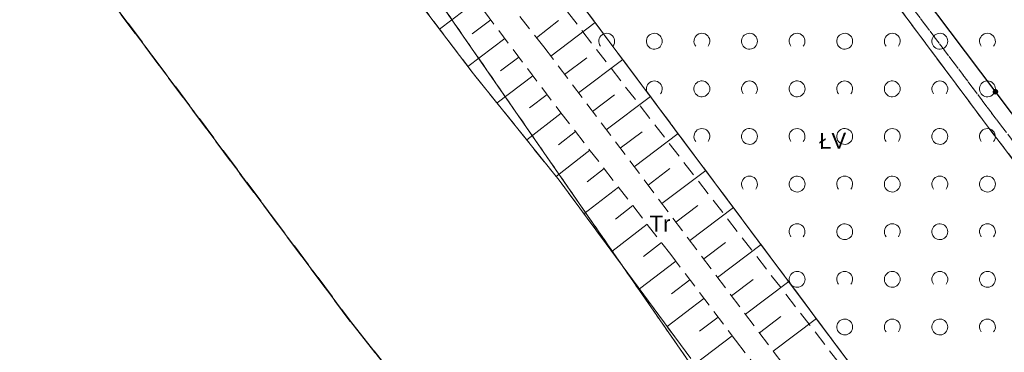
# Model space of a CAD drawing. Extents: x 5474185 to 5474933, y 5916077 to 5916824.
# Tile 31 of 256: x 5474271 to 5474333, y 5916558 to 5916579. Entities that reach past the tile are written whole.
import ezdxf

# ---------------------------------------------------------------- set-up
doc = ezdxf.new("R2010")
doc.units = 0
for name, pattern in [('PRZER1-1', [1, 0.5, -0.5]), ('PRZER2-1', [1.5, 1, -0.5]), ('PRZER3-1', [2, 1.5, -0.5]), ('PRZER3-2', [2.5, 1.5, -1])]:
    doc.linetypes.add(name, pattern=pattern)
for name, color, linetype, lineweight in [('GEPPGO', 253, 'CONTINUOUS', 18), ('GESDZI', 253, 'CONTINUOUS', 18), ('GESJOB', 253, 'CONTINUOUS', 35), ('GESKKL', 253, 'CONTINUOUS', 18), ('GESKKL_O', 253, 'CONTINUOUS', 18), ('GESUZY', 253, 'CONTINUOUS', 18), ('GESUZY_O', 253, 'CONTINUOUS', 18), ('GSLKOG', 253, 'CONTINUOUS', 35), ('GSSTZI', 254, 'CONTINUOUS', 18), ('GSSWWP', 254, 'CONTINUOUS', 18), ('GSSZAD', 254, 'CONTINUOUS', 18), ('GSSZSN', 254, 'CONTINUOUS', 18)]:
    doc.layers.add(name, color=color, linetype=linetype, lineweight=lineweight)
doc.styles.add('Arial', font='arial.ttf')

msp = doc.modelspace()

# ---------------------------------------------------------------- hatches: boundary and pattern name
at = {"layer": 'GEPPGO'}
msp.add_hatch(color=256, dxfattribs=at).paths.add_polyline_path([(5474292.11, 5916559.685), (5474292.096094, 5916559.687202), (5474292.08355, 5916559.693594), (5474292.073594, 5916559.70355), (5474292.067202, 5916559.716094), (5474292.065, 5916559.73), (5474292.067202, 5916559.743906), (5474292.073594, 5916559.75645), (5474292.08355, 5916559.766406), (5474292.096094, 5916559.772798), (5474292.11, 5916559.775), (5474292.123906, 5916559.772798), (5474292.13645, 5916559.766406), (5474292.146406, 5916559.75645), (5474292.152798, 5916559.743906), (5474292.155, 5916559.73), (5474292.152798, 5916559.716094), (5474292.146406, 5916559.70355), (5474292.13645, 5916559.693594), (5474292.123906, 5916559.687202)])
at = {"layer": 'GSLKOG'}
msp.add_hatch(color=256, dxfattribs=at).paths.add_polyline_path([(5474332.870727, 5916573.914536), (5474332.825045, 5916573.914918), (5474332.781018, 5916573.927112), (5474332.741647, 5916573.950285), (5474332.709615, 5916573.982858), (5474332.687106, 5916574.022612), (5474332.675653, 5916574.066837), (5474332.676035, 5916574.11252), (5474332.688229, 5916574.156546), (5474332.711402, 5916574.195917), (5474332.743975, 5916574.227949), (5474332.783729, 5916574.250458), (5474332.827954, 5916574.261911), (5474332.873637, 5916574.261529), (5474332.917663, 5916574.249335), (5474332.957034, 5916574.226162), (5474332.989066, 5916574.193589), (5474333.011575, 5916574.153835), (5474333.023029, 5916574.10961), (5474333.022646, 5916574.063927), (5474333.010452, 5916574.019901), (5474332.987279, 5916573.98053), (5474332.954706, 5916573.948498), (5474332.914953, 5916573.925989)])
msp.add_hatch(color=256, dxfattribs=at).paths.add_polyline_path([(5474332.870727, 5916573.914536), (5474332.825045, 5916573.914918), (5474332.781018, 5916573.927112), (5474332.741647, 5916573.950285), (5474332.709615, 5916573.982858), (5474332.687106, 5916574.022612), (5474332.675653, 5916574.066837), (5474332.676035, 5916574.11252), (5474332.688229, 5916574.156546), (5474332.711402, 5916574.195917), (5474332.743975, 5916574.227949), (5474332.783729, 5916574.250458), (5474332.827954, 5916574.261911), (5474332.873637, 5916574.261529), (5474332.917663, 5916574.249335), (5474332.957034, 5916574.226162), (5474332.989066, 5916574.193589), (5474333.011575, 5916574.153835), (5474333.023029, 5916574.10961), (5474333.022646, 5916574.063927), (5474333.010452, 5916574.019901), (5474332.987279, 5916573.98053), (5474332.954706, 5916573.948498), (5474332.914953, 5916573.925989)])

# ---------------------------------------------------------------- linework, layer by layer
at = {"layer": 'GESDZI', "linetype": 'Continuous', "lineweight": 13}
for p, q in [((5474292.11, 5916559.73, 10.22), (5474249.74, 5916616.46, 10.22)), ((5474249.74, 5916616.46, 10.22), (5474292.11, 5916559.73, 10.22)), ((5474287.97, 5916593.94, 10.22), (5474315.87, 5916553.7, 10.22)), ((5474315.87, 5916553.7, 10.22), (5474287.97, 5916593.94, 10.22)), ((5474342.29, 5916532.08, 10.22), (5474307.08, 5916579.16, 10.22)), ((5474307.08, 5916579.16, 10.22), (5474342.29, 5916532.08, 10.22)), ((5474323.32, 5916520.49, 10.22), (5474292.11, 5916559.73, 10.22)), ((5474292.11, 5916559.73, 10.22), (5474323.32, 5916520.49, 10.22))]:
    msp.add_line(p, q, dxfattribs=at)
at = {"layer": 'GESDZI', "linetype": 'Continuous', "lineweight": 13, "elevation": 10.22, "flags": 128}
msp.add_lwpolyline([(5474443.69, 5916646.04), (5474393.53, 5916708.46), (5474352.63, 5916757.58), (5474351.73, 5916758.9), (5474246, 5916681.43), (5474241.05, 5916671.19), (5474244.02, 5916663.45), (5474255.17, 5916645.95), (5474272.74, 5916621.91), (5474307.08, 5916579.16), (5474342.29, 5916532.08), (5474455.96, 5916630.15), (5474443.69, 5916646.04)], close=True, dxfattribs=at)
at = {"layer": 'GESJOB', "linetype": 'PRZER3-2', "lineweight": 30}
for p, q in [((5474292.11, 5916559.73, 10.22), (5474249.74, 5916616.46, 10.22)), ((5474249.74, 5916616.46, 10.22), (5474292.11, 5916559.73, 10.22)), ((5474323.32, 5916520.49, 10.22), (5474292.11, 5916559.73, 10.22)), ((5474292.11, 5916559.73, 10.22), (5474323.32, 5916520.49, 10.22))]:
    msp.add_line(p, q, dxfattribs=at)
at = {"layer": 'GESKKL', "linetype": 'PRZER3-1', "lineweight": 13}
for p, q in [((5474323.97, 5916583.14, 10.06), (5474332.45, 5916571.78, 10.06)), ((5474332.45, 5916571.78, 10.06), (5474323.97, 5916583.14, 10.06)), ((5474307.08, 5916579.16, 10.06), (5474342.29, 5916532.08, 10.06)), ((5474332.45, 5916571.78, 10.06), (5474354.63, 5916542.73, 10.06)), ((5474354.63, 5916542.73, 10.06), (5474332.45, 5916571.78, 10.06))]:
    msp.add_line(p, q, dxfattribs=at)
at = {"layer": 'GESUZY', "linetype": 'PRZER1-1', "lineweight": 13}
for p, q in [((5474249.74, 5916616.46, 10.08), (5474292.11, 5916559.73, 10.08)), ((5474292.11, 5916559.73, 10.08), (5474249.74, 5916616.46, 10.08)), ((5474315.87, 5916553.7, 10.08), (5474287.97, 5916593.94, 10.08)), ((5474287.97, 5916593.94, 10.08), (5474315.87, 5916553.7, 10.08)), ((5474333.24, 5916571.91, 10.08), (5474319.97, 5916589.52, 10.08)), ((5474319.97, 5916589.52, 10.08), (5474333.24, 5916571.91, 10.08)), ((5474332.45, 5916571.78, 10.08), (5474323.97, 5916583.14, 10.08)), ((5474323.97, 5916583.14, 10.08), (5474332.45, 5916571.78, 10.08)), ((5474307.08, 5916579.16, 10.08), (5474342.29, 5916532.08, 10.08)), ((5474342.29, 5916532.08, 10.08), (5474307.08, 5916579.16, 10.08)), ((5474354.63, 5916542.73, 10.08), (5474332.45, 5916571.78, 10.08)), ((5474332.45, 5916571.78, 10.08), (5474354.63, 5916542.73, 10.08)), ((5474355.21, 5916543.23, 10.08), (5474333.24, 5916571.91, 10.08)), ((5474333.24, 5916571.91, 10.08), (5474355.21, 5916543.23, 10.08)), ((5474292.11, 5916559.73, 10.08), (5474323.32, 5916520.49, 10.08)), ((5474323.32, 5916520.49, 10.08), (5474292.11, 5916559.73, 10.08))]:
    msp.add_line(p, q, dxfattribs=at)
at = {"layer": 'GSLKOG', "linetype": 'Continuous', "lineweight": 30}
for p, q in [((5474329.99, 5916577.88, 10.18), (5474315.11, 5916597.65, 10.18)), ((5474344.74, 5916558.32, 10.18), (5474329.99, 5916577.88, 10.18))]:
    msp.add_line(p, q, dxfattribs=at)
at = {"layer": 'GSSTZI', "linetype": 'PRZER2-1', "lineweight": 13}
for p, q in [((5474329.99, 5916577.88, 10.1), (5474315.11, 5916597.65, 10.1)), ((5474344.74, 5916558.32, 10.1), (5474329.99, 5916577.88, 10.1))]:
    msp.add_line(p, q, dxfattribs=at)
at = {"layer": 'GSSWWP', "linetype": 'Continuous', "lineweight": 13}
for p, q in [((5474249.74, 5916616.46, 10.06), (5474292.11, 5916559.73, 10.06)), ((5474299.87, 5916575.32, 10.06), (5474289.59, 5916588.89, 10.06)), ((5474305.35, 5916568.51, 10.06), (5474299.87, 5916575.32, 10.06)), ((5474313.65, 5916557.28, 10.06), (5474305.35, 5916568.51, 10.06)), ((5474292.11, 5916559.73, 10.06), (5474323.32, 5916520.49, 10.06))]:
    msp.add_line(p, q, dxfattribs=at)
at = {"layer": 'GSSZAD', "linetype": 'PRZER2-1', "lineweight": 13}
msp.add_line((5474342.29, 5916532.08, 10.1), (5474272.74, 5916621.91, 10.1), dxfattribs=at)
at = {"layer": 'GSSZAD', "elevation": 10.1, "flags": 128}
for points in [[(5474307.954688, 5916576.958505), (5474307.899433, 5916577.044136), (5474307.862688, 5916577.139191), (5474307.84598, 5916577.239723), (5474307.850002, 5916577.341554), (5474307.874588, 5916577.440454), (5474307.918717, 5916577.532315), (5474307.980554, 5916577.61332), (5474308.057532, 5916577.680104), (5474308.146452, 5916577.729894), (5474308.24362, 5916577.760619), (5474308.345, 5916577.771005), (5474308.44638, 5916577.760619), (5474308.543548, 5916577.729894), (5474308.632468, 5916577.680104), (5474308.709446, 5916577.61332), (5474308.771283, 5916577.532315), (5474308.815412, 5916577.440454), (5474308.839998, 5916577.341554), (5474308.84402, 5916577.239723), (5474308.827312, 5916577.139191), (5474308.790567, 5916577.044136), (5474308.735312, 5916576.958505)], [(5474313.954688, 5916576.958505), (5474313.899433, 5916577.044136), (5474313.862688, 5916577.139191), (5474313.84598, 5916577.239723), (5474313.850002, 5916577.341554), (5474313.874588, 5916577.440454), (5474313.918717, 5916577.532315), (5474313.980554, 5916577.61332), (5474314.057532, 5916577.680104), (5474314.146452, 5916577.729894), (5474314.24362, 5916577.760619), (5474314.345, 5916577.771005), (5474314.44638, 5916577.760619), (5474314.543548, 5916577.729894), (5474314.632468, 5916577.680104), (5474314.709446, 5916577.61332), (5474314.771283, 5916577.532315), (5474314.815412, 5916577.440454), (5474314.839998, 5916577.341554), (5474314.84402, 5916577.239723), (5474314.827312, 5916577.139191), (5474314.790567, 5916577.044136), (5474314.735312, 5916576.958505)], [(5474319.954688, 5916576.958505), (5474319.899433, 5916577.044136), (5474319.862688, 5916577.139191), (5474319.84598, 5916577.239723), (5474319.850002, 5916577.341554), (5474319.874588, 5916577.440454), (5474319.918717, 5916577.532315), (5474319.980554, 5916577.61332), (5474320.057532, 5916577.680104), (5474320.146452, 5916577.729894), (5474320.24362, 5916577.760619), (5474320.345, 5916577.771005), (5474320.44638, 5916577.760619), (5474320.543548, 5916577.729894), (5474320.632468, 5916577.680104), (5474320.709446, 5916577.61332), (5474320.771283, 5916577.532315), (5474320.815412, 5916577.440454), (5474320.839998, 5916577.341554), (5474320.84402, 5916577.239723), (5474320.827312, 5916577.139191), (5474320.790567, 5916577.044136), (5474320.735312, 5916576.958505)], [(5474325.954688, 5916576.958505), (5474325.899433, 5916577.044136), (5474325.862688, 5916577.139191), (5474325.84598, 5916577.239723), (5474325.850002, 5916577.341554), (5474325.874588, 5916577.440454), (5474325.918717, 5916577.532315), (5474325.980554, 5916577.61332), (5474326.057532, 5916577.680104), (5474326.146452, 5916577.729894), (5474326.24362, 5916577.760619), (5474326.345, 5916577.771005), (5474326.44638, 5916577.760619), (5474326.543548, 5916577.729894), (5474326.632468, 5916577.680104), (5474326.709446, 5916577.61332), (5474326.771283, 5916577.532315), (5474326.815412, 5916577.440454), (5474326.839998, 5916577.341554), (5474326.84402, 5916577.239723), (5474326.827312, 5916577.139191), (5474326.790567, 5916577.044136), (5474326.735312, 5916576.958505)], [(5474331.954688, 5916576.958505), (5474331.899433, 5916577.044136), (5474331.862688, 5916577.139191), (5474331.84598, 5916577.239723), (5474331.850002, 5916577.341554), (5474331.874588, 5916577.440454), (5474331.918717, 5916577.532315), (5474331.980554, 5916577.61332), (5474332.057532, 5916577.680104), (5474332.146452, 5916577.729894), (5474332.24362, 5916577.760619), (5474332.345, 5916577.771005), (5474332.44638, 5916577.760619), (5474332.543548, 5916577.729894), (5474332.632468, 5916577.680104), (5474332.709446, 5916577.61332), (5474332.771283, 5916577.532315), (5474332.815412, 5916577.440454), (5474332.839998, 5916577.341554), (5474332.84402, 5916577.239723), (5474332.827312, 5916577.139191), (5474332.790567, 5916577.044136), (5474332.735312, 5916576.958505)], [(5474310.954688, 5916573.958505), (5474310.899433, 5916574.044136), (5474310.862688, 5916574.139191), (5474310.84598, 5916574.239723), (5474310.850002, 5916574.341554), (5474310.874588, 5916574.440454), (5474310.918717, 5916574.532315), (5474310.980554, 5916574.61332), (5474311.057532, 5916574.680104), (5474311.146452, 5916574.729894), (5474311.24362, 5916574.760619), (5474311.345, 5916574.771005), (5474311.44638, 5916574.760619), (5474311.543548, 5916574.729894), (5474311.632468, 5916574.680104), (5474311.709446, 5916574.61332), (5474311.771283, 5916574.532315), (5474311.815412, 5916574.440454), (5474311.839998, 5916574.341554), (5474311.84402, 5916574.239723), (5474311.827312, 5916574.139191), (5474311.790567, 5916574.044136), (5474311.735312, 5916573.958505)], [(5474316.954688, 5916573.958505), (5474316.899433, 5916574.044136), (5474316.862688, 5916574.139191), (5474316.84598, 5916574.239723), (5474316.850002, 5916574.341554), (5474316.874588, 5916574.440454), (5474316.918717, 5916574.532315), (5474316.980554, 5916574.61332), (5474317.057532, 5916574.680104), (5474317.146452, 5916574.729894), (5474317.24362, 5916574.760619), (5474317.345, 5916574.771005), (5474317.44638, 5916574.760619), (5474317.543548, 5916574.729894), (5474317.632468, 5916574.680104), (5474317.709446, 5916574.61332), (5474317.771283, 5916574.532315), (5474317.815412, 5916574.440454), (5474317.839998, 5916574.341554), (5474317.84402, 5916574.239723), (5474317.827312, 5916574.139191), (5474317.790567, 5916574.044136), (5474317.735312, 5916573.958505)], [(5474322.954688, 5916573.958505), (5474322.899433, 5916574.044136), (5474322.862688, 5916574.139191), (5474322.84598, 5916574.239723), (5474322.850002, 5916574.341554), (5474322.874588, 5916574.440454), (5474322.918717, 5916574.532315), (5474322.980554, 5916574.61332), (5474323.057532, 5916574.680104), (5474323.146452, 5916574.729894), (5474323.24362, 5916574.760619), (5474323.345, 5916574.771005), (5474323.44638, 5916574.760619), (5474323.543548, 5916574.729894), (5474323.632468, 5916574.680104), (5474323.709446, 5916574.61332), (5474323.771283, 5916574.532315), (5474323.815412, 5916574.440454), (5474323.839998, 5916574.341554), (5474323.84402, 5916574.239723), (5474323.827312, 5916574.139191), (5474323.790567, 5916574.044136), (5474323.735312, 5916573.958505)], [(5474328.954688, 5916573.958505), (5474328.899433, 5916574.044136), (5474328.862688, 5916574.139191), (5474328.84598, 5916574.239723), (5474328.850002, 5916574.341554), (5474328.874588, 5916574.440454), (5474328.918717, 5916574.532315), (5474328.980554, 5916574.61332), (5474329.057532, 5916574.680104), (5474329.146452, 5916574.729894), (5474329.24362, 5916574.760619), (5474329.345, 5916574.771005), (5474329.44638, 5916574.760619), (5474329.543548, 5916574.729894), (5474329.632468, 5916574.680104), (5474329.709446, 5916574.61332), (5474329.771283, 5916574.532315), (5474329.815412, 5916574.440454), (5474329.839998, 5916574.341554), (5474329.84402, 5916574.239723), (5474329.827312, 5916574.139191), (5474329.790567, 5916574.044136), (5474329.735312, 5916573.958505)], [(5474313.954688, 5916570.958505), (5474313.899433, 5916571.044136), (5474313.862688, 5916571.139191), (5474313.84598, 5916571.239723), (5474313.850002, 5916571.341554), (5474313.874588, 5916571.440454), (5474313.918717, 5916571.532315), (5474313.980554, 5916571.61332), (5474314.057532, 5916571.680104), (5474314.146452, 5916571.729894), (5474314.24362, 5916571.760619), (5474314.345, 5916571.771005), (5474314.44638, 5916571.760619), (5474314.543548, 5916571.729894), (5474314.632468, 5916571.680104), (5474314.709446, 5916571.61332), (5474314.771283, 5916571.532315), (5474314.815412, 5916571.440454), (5474314.839998, 5916571.341554), (5474314.84402, 5916571.239723), (5474314.827312, 5916571.139191), (5474314.790567, 5916571.044136), (5474314.735312, 5916570.958505)], [(5474319.954688, 5916570.958505), (5474319.899433, 5916571.044136), (5474319.862688, 5916571.139191), (5474319.84598, 5916571.239723), (5474319.850002, 5916571.341554), (5474319.874588, 5916571.440454), (5474319.918717, 5916571.532315), (5474319.980554, 5916571.61332), (5474320.057532, 5916571.680104), (5474320.146452, 5916571.729894), (5474320.24362, 5916571.760619), (5474320.345, 5916571.771005), (5474320.44638, 5916571.760619), (5474320.543548, 5916571.729894), (5474320.632468, 5916571.680104), (5474320.709446, 5916571.61332), (5474320.771283, 5916571.532315), (5474320.815412, 5916571.440454), (5474320.839998, 5916571.341554), (5474320.84402, 5916571.239723), (5474320.827312, 5916571.139191), (5474320.790567, 5916571.044136), (5474320.735312, 5916570.958505)], [(5474325.954688, 5916570.958505), (5474325.899433, 5916571.044136), (5474325.862688, 5916571.139191), (5474325.84598, 5916571.239723), (5474325.850002, 5916571.341554), (5474325.874588, 5916571.440454), (5474325.918717, 5916571.532315), (5474325.980554, 5916571.61332), (5474326.057532, 5916571.680104), (5474326.146452, 5916571.729894), (5474326.24362, 5916571.760619), (5474326.345, 5916571.771005), (5474326.44638, 5916571.760619), (5474326.543548, 5916571.729894), (5474326.632468, 5916571.680104), (5474326.709446, 5916571.61332), (5474326.771283, 5916571.532315), (5474326.815412, 5916571.440454), (5474326.839998, 5916571.341554), (5474326.84402, 5916571.239723), (5474326.827312, 5916571.139191), (5474326.790567, 5916571.044136), (5474326.735312, 5916570.958505)], [(5474331.954688, 5916570.958505), (5474331.899433, 5916571.044136), (5474331.862688, 5916571.139191), (5474331.84598, 5916571.239723), (5474331.850002, 5916571.341554), (5474331.874588, 5916571.440454), (5474331.918717, 5916571.532315), (5474331.980554, 5916571.61332), (5474332.057532, 5916571.680104), (5474332.146452, 5916571.729894), (5474332.24362, 5916571.760619), (5474332.345, 5916571.771005), (5474332.44638, 5916571.760619), (5474332.543548, 5916571.729894), (5474332.632468, 5916571.680104), (5474332.709446, 5916571.61332), (5474332.771283, 5916571.532315), (5474332.815412, 5916571.440454), (5474332.839998, 5916571.341554), (5474332.84402, 5916571.239723), (5474332.827312, 5916571.139191), (5474332.790567, 5916571.044136), (5474332.735312, 5916570.958505)], [(5474316.954688, 5916567.958505), (5474316.899433, 5916568.044136), (5474316.862688, 5916568.139191), (5474316.84598, 5916568.239723), (5474316.850002, 5916568.341554), (5474316.874588, 5916568.440454), (5474316.918717, 5916568.532315), (5474316.980554, 5916568.61332), (5474317.057532, 5916568.680104), (5474317.146452, 5916568.729894), (5474317.24362, 5916568.760619), (5474317.345, 5916568.771005), (5474317.44638, 5916568.760619), (5474317.543548, 5916568.729894), (5474317.632468, 5916568.680104), (5474317.709446, 5916568.61332), (5474317.771283, 5916568.532315), (5474317.815412, 5916568.440454), (5474317.839998, 5916568.341554), (5474317.84402, 5916568.239723), (5474317.827312, 5916568.139191), (5474317.790567, 5916568.044136), (5474317.735312, 5916567.958505)], [(5474322.954688, 5916567.958505), (5474322.899433, 5916568.044136), (5474322.862688, 5916568.139191), (5474322.84598, 5916568.239723), (5474322.850002, 5916568.341554), (5474322.874588, 5916568.440454), (5474322.918717, 5916568.532315), (5474322.980554, 5916568.61332), (5474323.057532, 5916568.680104), (5474323.146452, 5916568.729894), (5474323.24362, 5916568.760619), (5474323.345, 5916568.771005), (5474323.44638, 5916568.760619), (5474323.543548, 5916568.729894), (5474323.632468, 5916568.680104), (5474323.709446, 5916568.61332), (5474323.771283, 5916568.532315), (5474323.815412, 5916568.440454), (5474323.839998, 5916568.341554), (5474323.84402, 5916568.239723), (5474323.827312, 5916568.139191), (5474323.790567, 5916568.044136), (5474323.735312, 5916567.958505)], [(5474328.954688, 5916567.958505), (5474328.899433, 5916568.044136), (5474328.862688, 5916568.139191), (5474328.84598, 5916568.239723), (5474328.850002, 5916568.341554), (5474328.874588, 5916568.440454), (5474328.918717, 5916568.532315), (5474328.980554, 5916568.61332), (5474329.057532, 5916568.680104), (5474329.146452, 5916568.729894), (5474329.24362, 5916568.760619), (5474329.345, 5916568.771005), (5474329.44638, 5916568.760619), (5474329.543548, 5916568.729894), (5474329.632468, 5916568.680104), (5474329.709446, 5916568.61332), (5474329.771283, 5916568.532315), (5474329.815412, 5916568.440454), (5474329.839998, 5916568.341554), (5474329.84402, 5916568.239723), (5474329.827312, 5916568.139191), (5474329.790567, 5916568.044136), (5474329.735312, 5916567.958505)], [(5474319.954688, 5916564.958505), (5474319.899433, 5916565.044136), (5474319.862688, 5916565.139191), (5474319.84598, 5916565.239723), (5474319.850002, 5916565.341554), (5474319.874588, 5916565.440454), (5474319.918717, 5916565.532315), (5474319.980554, 5916565.61332), (5474320.057532, 5916565.680104), (5474320.146452, 5916565.729894), (5474320.24362, 5916565.760619), (5474320.345, 5916565.771005), (5474320.44638, 5916565.760619), (5474320.543548, 5916565.729894), (5474320.632468, 5916565.680104), (5474320.709446, 5916565.61332), (5474320.771283, 5916565.532315), (5474320.815412, 5916565.440454), (5474320.839998, 5916565.341554), (5474320.84402, 5916565.239723), (5474320.827312, 5916565.139191), (5474320.790567, 5916565.044136), (5474320.735312, 5916564.958505)], [(5474325.954688, 5916564.958505), (5474325.899433, 5916565.044136), (5474325.862688, 5916565.139191), (5474325.84598, 5916565.239723), (5474325.850002, 5916565.341554), (5474325.874588, 5916565.440454), (5474325.918717, 5916565.532315), (5474325.980554, 5916565.61332), (5474326.057532, 5916565.680104), (5474326.146452, 5916565.729894), (5474326.24362, 5916565.760619), (5474326.345, 5916565.771005), (5474326.44638, 5916565.760619), (5474326.543548, 5916565.729894), (5474326.632468, 5916565.680104), (5474326.709446, 5916565.61332), (5474326.771283, 5916565.532315), (5474326.815412, 5916565.440454), (5474326.839998, 5916565.341554), (5474326.84402, 5916565.239723), (5474326.827312, 5916565.139191), (5474326.790567, 5916565.044136), (5474326.735312, 5916564.958505)], [(5474331.954688, 5916564.958505), (5474331.899433, 5916565.044136), (5474331.862688, 5916565.139191), (5474331.84598, 5916565.239723), (5474331.850002, 5916565.341554), (5474331.874588, 5916565.440454), (5474331.918717, 5916565.532315), (5474331.980554, 5916565.61332), (5474332.057532, 5916565.680104), (5474332.146452, 5916565.729894), (5474332.24362, 5916565.760619), (5474332.345, 5916565.771005), (5474332.44638, 5916565.760619), (5474332.543548, 5916565.729894), (5474332.632468, 5916565.680104), (5474332.709446, 5916565.61332), (5474332.771283, 5916565.532315), (5474332.815412, 5916565.440454), (5474332.839998, 5916565.341554), (5474332.84402, 5916565.239723), (5474332.827312, 5916565.139191), (5474332.790567, 5916565.044136), (5474332.735312, 5916564.958505)], [(5474322.954688, 5916561.958505), (5474322.899433, 5916562.044136), (5474322.862688, 5916562.139191), (5474322.84598, 5916562.239723), (5474322.850002, 5916562.341554), (5474322.874588, 5916562.440454), (5474322.918717, 5916562.532315), (5474322.980554, 5916562.61332), (5474323.057532, 5916562.680104), (5474323.146452, 5916562.729894), (5474323.24362, 5916562.760619), (5474323.345, 5916562.771005), (5474323.44638, 5916562.760619), (5474323.543548, 5916562.729894), (5474323.632468, 5916562.680104), (5474323.709446, 5916562.61332), (5474323.771283, 5916562.532315), (5474323.815412, 5916562.440454), (5474323.839998, 5916562.341554), (5474323.84402, 5916562.239723), (5474323.827312, 5916562.139191), (5474323.790567, 5916562.044136), (5474323.735312, 5916561.958505)], [(5474328.954688, 5916561.958505), (5474328.899433, 5916562.044136), (5474328.862688, 5916562.139191), (5474328.84598, 5916562.239723), (5474328.850002, 5916562.341554), (5474328.874588, 5916562.440454), (5474328.918717, 5916562.532315), (5474328.980554, 5916562.61332), (5474329.057532, 5916562.680104), (5474329.146452, 5916562.729894), (5474329.24362, 5916562.760619), (5474329.345, 5916562.771005), (5474329.44638, 5916562.760619), (5474329.543548, 5916562.729894), (5474329.632468, 5916562.680104), (5474329.709446, 5916562.61332), (5474329.771283, 5916562.532315), (5474329.815412, 5916562.440454), (5474329.839998, 5916562.341554), (5474329.84402, 5916562.239723), (5474329.827312, 5916562.139191), (5474329.790567, 5916562.044136), (5474329.735312, 5916561.958505)], [(5474325.954688, 5916558.958505), (5474325.899433, 5916559.044136), (5474325.862688, 5916559.139191), (5474325.84598, 5916559.239723), (5474325.850002, 5916559.341554), (5474325.874588, 5916559.440454), (5474325.918717, 5916559.532315), (5474325.980554, 5916559.61332), (5474326.057532, 5916559.680104), (5474326.146452, 5916559.729894), (5474326.24362, 5916559.760619), (5474326.345, 5916559.771005), (5474326.44638, 5916559.760619), (5474326.543548, 5916559.729894), (5474326.632468, 5916559.680104), (5474326.709446, 5916559.61332), (5474326.771283, 5916559.532315), (5474326.815412, 5916559.440454), (5474326.839998, 5916559.341554), (5474326.84402, 5916559.239723), (5474326.827312, 5916559.139191), (5474326.790567, 5916559.044136), (5474326.735312, 5916558.958505)], [(5474331.954688, 5916558.958505), (5474331.899433, 5916559.044136), (5474331.862688, 5916559.139191), (5474331.84598, 5916559.239723), (5474331.850002, 5916559.341554), (5474331.874588, 5916559.440454), (5474331.918717, 5916559.532315), (5474331.980554, 5916559.61332), (5474332.057532, 5916559.680104), (5474332.146452, 5916559.729894), (5474332.24362, 5916559.760619), (5474332.345, 5916559.771005), (5474332.44638, 5916559.760619), (5474332.543548, 5916559.729894), (5474332.632468, 5916559.680104), (5474332.709446, 5916559.61332), (5474332.771283, 5916559.532315), (5474332.815412, 5916559.440454), (5474332.839998, 5916559.341554), (5474332.84402, 5916559.239723), (5474332.827312, 5916559.139191), (5474332.790567, 5916559.044136), (5474332.735312, 5916558.958505)]]:
    msp.add_lwpolyline(points, dxfattribs=at)
for points in [[(5474311.845, 5916577.271005), (5474311.835964, 5916577.365631), (5474311.809184, 5916577.456836), (5474311.765627, 5916577.541325), (5474311.706867, 5916577.616045), (5474311.635028, 5916577.678293), (5474311.552708, 5916577.725821), (5474311.462879, 5916577.756911), (5474311.368791, 5916577.770439), (5474311.273843, 5916577.765916), (5474311.181466, 5916577.743505), (5474311.095, 5916577.704018), (5474311.01757, 5916577.64888), (5474310.951973, 5916577.580084), (5474310.900582, 5916577.500118), (5474310.865254, 5916577.411871), (5474310.847264, 5916577.318533), (5474310.847264, 5916577.223477), (5474310.865254, 5916577.130139), (5474310.900582, 5916577.041892), (5474310.951973, 5916576.961926), (5474311.01757, 5916576.89313), (5474311.095, 5916576.837992), (5474311.181466, 5916576.798505), (5474311.273843, 5916576.776094), (5474311.368791, 5916576.771571), (5474311.462879, 5916576.785099), (5474311.552708, 5916576.816189), (5474311.635028, 5916576.863717), (5474311.706867, 5916576.925965), (5474311.765627, 5916577.000685), (5474311.809184, 5916577.085174), (5474311.835964, 5916577.176379), (5474311.845, 5916577.271005)], [(5474317.845, 5916577.271005), (5474317.835964, 5916577.365631), (5474317.809184, 5916577.456836), (5474317.765627, 5916577.541325), (5474317.706867, 5916577.616045), (5474317.635028, 5916577.678293), (5474317.552708, 5916577.725821), (5474317.462879, 5916577.756911), (5474317.368791, 5916577.770439), (5474317.273843, 5916577.765916), (5474317.181466, 5916577.743505), (5474317.095, 5916577.704018), (5474317.01757, 5916577.64888), (5474316.951973, 5916577.580084), (5474316.900582, 5916577.500118), (5474316.865254, 5916577.411871), (5474316.847264, 5916577.318533), (5474316.847264, 5916577.223477), (5474316.865254, 5916577.130139), (5474316.900582, 5916577.041892), (5474316.951973, 5916576.961926), (5474317.01757, 5916576.89313), (5474317.095, 5916576.837992), (5474317.181466, 5916576.798505), (5474317.273843, 5916576.776094), (5474317.368791, 5916576.771571), (5474317.462879, 5916576.785099), (5474317.552708, 5916576.816189), (5474317.635028, 5916576.863717), (5474317.706867, 5916576.925965), (5474317.765627, 5916577.000685), (5474317.809184, 5916577.085174), (5474317.835964, 5916577.176379), (5474317.845, 5916577.271005)], [(5474323.845, 5916577.271005), (5474323.835964, 5916577.365631), (5474323.809184, 5916577.456836), (5474323.765627, 5916577.541325), (5474323.706867, 5916577.616045), (5474323.635028, 5916577.678293), (5474323.552708, 5916577.725821), (5474323.462879, 5916577.756911), (5474323.368791, 5916577.770439), (5474323.273843, 5916577.765916), (5474323.181466, 5916577.743505), (5474323.095, 5916577.704018), (5474323.01757, 5916577.64888), (5474322.951973, 5916577.580084), (5474322.900582, 5916577.500118), (5474322.865254, 5916577.411871), (5474322.847264, 5916577.318533), (5474322.847264, 5916577.223477), (5474322.865254, 5916577.130139), (5474322.900582, 5916577.041892), (5474322.951973, 5916576.961926), (5474323.01757, 5916576.89313), (5474323.095, 5916576.837992), (5474323.181466, 5916576.798505), (5474323.273843, 5916576.776094), (5474323.368791, 5916576.771571), (5474323.462879, 5916576.785099), (5474323.552708, 5916576.816189), (5474323.635028, 5916576.863717), (5474323.706867, 5916576.925965), (5474323.765627, 5916577.000685), (5474323.809184, 5916577.085174), (5474323.835964, 5916577.176379), (5474323.845, 5916577.271005)], [(5474329.845, 5916577.271005), (5474329.835964, 5916577.365631), (5474329.809184, 5916577.456836), (5474329.765627, 5916577.541325), (5474329.706867, 5916577.616045), (5474329.635028, 5916577.678293), (5474329.552708, 5916577.725821), (5474329.462879, 5916577.756911), (5474329.368791, 5916577.770439), (5474329.273843, 5916577.765916), (5474329.181466, 5916577.743505), (5474329.095, 5916577.704018), (5474329.01757, 5916577.64888), (5474328.951973, 5916577.580084), (5474328.900582, 5916577.500118), (5474328.865254, 5916577.411871), (5474328.847264, 5916577.318533), (5474328.847264, 5916577.223477), (5474328.865254, 5916577.130139), (5474328.900582, 5916577.041892), (5474328.951973, 5916576.961926), (5474329.01757, 5916576.89313), (5474329.095, 5916576.837992), (5474329.181466, 5916576.798505), (5474329.273843, 5916576.776094), (5474329.368791, 5916576.771571), (5474329.462879, 5916576.785099), (5474329.552708, 5916576.816189), (5474329.635028, 5916576.863717), (5474329.706867, 5916576.925965), (5474329.765627, 5916577.000685), (5474329.809184, 5916577.085174), (5474329.835964, 5916577.176379), (5474329.845, 5916577.271005)], [(5474314.845, 5916574.271005), (5474314.835964, 5916574.365631), (5474314.809184, 5916574.456836), (5474314.765627, 5916574.541325), (5474314.706867, 5916574.616045), (5474314.635028, 5916574.678293), (5474314.552708, 5916574.725821), (5474314.462879, 5916574.756911), (5474314.368791, 5916574.770439), (5474314.273843, 5916574.765916), (5474314.181466, 5916574.743505), (5474314.095, 5916574.704018), (5474314.01757, 5916574.64888), (5474313.951973, 5916574.580084), (5474313.900582, 5916574.500118), (5474313.865254, 5916574.411871), (5474313.847264, 5916574.318533), (5474313.847264, 5916574.223477), (5474313.865254, 5916574.130139), (5474313.900582, 5916574.041892), (5474313.951973, 5916573.961926), (5474314.01757, 5916573.89313), (5474314.095, 5916573.837992), (5474314.181466, 5916573.798505), (5474314.273843, 5916573.776094), (5474314.368791, 5916573.771571), (5474314.462879, 5916573.785099), (5474314.552708, 5916573.816189), (5474314.635028, 5916573.863717), (5474314.706867, 5916573.925965), (5474314.765627, 5916574.000685), (5474314.809184, 5916574.085174), (5474314.835964, 5916574.176379), (5474314.845, 5916574.271005)], [(5474320.845, 5916574.271005), (5474320.835964, 5916574.365631), (5474320.809184, 5916574.456836), (5474320.765627, 5916574.541325), (5474320.706867, 5916574.616045), (5474320.635028, 5916574.678293), (5474320.552708, 5916574.725821), (5474320.462879, 5916574.756911), (5474320.368791, 5916574.770439), (5474320.273843, 5916574.765916), (5474320.181466, 5916574.743505), (5474320.095, 5916574.704018), (5474320.01757, 5916574.64888), (5474319.951973, 5916574.580084), (5474319.900582, 5916574.500118), (5474319.865254, 5916574.411871), (5474319.847264, 5916574.318533), (5474319.847264, 5916574.223477), (5474319.865254, 5916574.130139), (5474319.900582, 5916574.041892), (5474319.951973, 5916573.961926), (5474320.01757, 5916573.89313), (5474320.095, 5916573.837992), (5474320.181466, 5916573.798505), (5474320.273843, 5916573.776094), (5474320.368791, 5916573.771571), (5474320.462879, 5916573.785099), (5474320.552708, 5916573.816189), (5474320.635028, 5916573.863717), (5474320.706867, 5916573.925965), (5474320.765627, 5916574.000685), (5474320.809184, 5916574.085174), (5474320.835964, 5916574.176379), (5474320.845, 5916574.271005)], [(5474326.845, 5916574.271005), (5474326.835964, 5916574.365631), (5474326.809184, 5916574.456836), (5474326.765627, 5916574.541325), (5474326.706867, 5916574.616045), (5474326.635028, 5916574.678293), (5474326.552708, 5916574.725821), (5474326.462879, 5916574.756911), (5474326.368791, 5916574.770439), (5474326.273843, 5916574.765916), (5474326.181466, 5916574.743505), (5474326.095, 5916574.704018), (5474326.01757, 5916574.64888), (5474325.951973, 5916574.580084), (5474325.900582, 5916574.500118), (5474325.865254, 5916574.411871), (5474325.847264, 5916574.318533), (5474325.847264, 5916574.223477), (5474325.865254, 5916574.130139), (5474325.900582, 5916574.041892), (5474325.951973, 5916573.961926), (5474326.01757, 5916573.89313), (5474326.095, 5916573.837992), (5474326.181466, 5916573.798505), (5474326.273843, 5916573.776094), (5474326.368791, 5916573.771571), (5474326.462879, 5916573.785099), (5474326.552708, 5916573.816189), (5474326.635028, 5916573.863717), (5474326.706867, 5916573.925965), (5474326.765627, 5916574.000685), (5474326.809184, 5916574.085174), (5474326.835964, 5916574.176379), (5474326.845, 5916574.271005)], [(5474332.845, 5916574.271005), (5474332.835964, 5916574.365631), (5474332.809184, 5916574.456836), (5474332.765627, 5916574.541325), (5474332.706867, 5916574.616045), (5474332.635028, 5916574.678293), (5474332.552708, 5916574.725821), (5474332.462879, 5916574.756911), (5474332.368791, 5916574.770439), (5474332.273843, 5916574.765916), (5474332.181466, 5916574.743505), (5474332.095, 5916574.704018), (5474332.01757, 5916574.64888), (5474331.951973, 5916574.580084), (5474331.900582, 5916574.500118), (5474331.865254, 5916574.411871), (5474331.847264, 5916574.318533), (5474331.847264, 5916574.223477), (5474331.865254, 5916574.130139), (5474331.900582, 5916574.041892), (5474331.951973, 5916573.961926), (5474332.01757, 5916573.89313), (5474332.095, 5916573.837992), (5474332.181466, 5916573.798505), (5474332.273843, 5916573.776094), (5474332.368791, 5916573.771571), (5474332.462879, 5916573.785099), (5474332.552708, 5916573.816189), (5474332.635028, 5916573.863717), (5474332.706867, 5916573.925965), (5474332.765627, 5916574.000685), (5474332.809184, 5916574.085174), (5474332.835964, 5916574.176379), (5474332.845, 5916574.271005)], [(5474317.845, 5916571.271005), (5474317.835964, 5916571.365631), (5474317.809184, 5916571.456836), (5474317.765627, 5916571.541325), (5474317.706867, 5916571.616045), (5474317.635028, 5916571.678293), (5474317.552708, 5916571.725821), (5474317.462879, 5916571.756911), (5474317.368791, 5916571.770439), (5474317.273843, 5916571.765916), (5474317.181466, 5916571.743505), (5474317.095, 5916571.704018), (5474317.01757, 5916571.64888), (5474316.951973, 5916571.580084), (5474316.900582, 5916571.500118), (5474316.865254, 5916571.411871), (5474316.847264, 5916571.318533), (5474316.847264, 5916571.223477), (5474316.865254, 5916571.130139), (5474316.900582, 5916571.041892), (5474316.951973, 5916570.961926), (5474317.01757, 5916570.89313), (5474317.095, 5916570.837992), (5474317.181466, 5916570.798505), (5474317.273843, 5916570.776094), (5474317.368791, 5916570.771571), (5474317.462879, 5916570.785099), (5474317.552708, 5916570.816189), (5474317.635028, 5916570.863717), (5474317.706867, 5916570.925965), (5474317.765627, 5916571.000685), (5474317.809184, 5916571.085174), (5474317.835964, 5916571.176379), (5474317.845, 5916571.271005)], [(5474323.845, 5916571.271005), (5474323.835964, 5916571.365631), (5474323.809184, 5916571.456836), (5474323.765627, 5916571.541325), (5474323.706867, 5916571.616045), (5474323.635028, 5916571.678293), (5474323.552708, 5916571.725821), (5474323.462879, 5916571.756911), (5474323.368791, 5916571.770439), (5474323.273843, 5916571.765916), (5474323.181466, 5916571.743505), (5474323.095, 5916571.704018), (5474323.01757, 5916571.64888), (5474322.951973, 5916571.580084), (5474322.900582, 5916571.500118), (5474322.865254, 5916571.411871), (5474322.847264, 5916571.318533), (5474322.847264, 5916571.223477), (5474322.865254, 5916571.130139), (5474322.900582, 5916571.041892), (5474322.951973, 5916570.961926), (5474323.01757, 5916570.89313), (5474323.095, 5916570.837992), (5474323.181466, 5916570.798505), (5474323.273843, 5916570.776094), (5474323.368791, 5916570.771571), (5474323.462879, 5916570.785099), (5474323.552708, 5916570.816189), (5474323.635028, 5916570.863717), (5474323.706867, 5916570.925965), (5474323.765627, 5916571.000685), (5474323.809184, 5916571.085174), (5474323.835964, 5916571.176379), (5474323.845, 5916571.271005)], [(5474329.845, 5916571.271005), (5474329.835964, 5916571.365631), (5474329.809184, 5916571.456836), (5474329.765627, 5916571.541325), (5474329.706867, 5916571.616045), (5474329.635028, 5916571.678293), (5474329.552708, 5916571.725821), (5474329.462879, 5916571.756911), (5474329.368791, 5916571.770439), (5474329.273843, 5916571.765916), (5474329.181466, 5916571.743505), (5474329.095, 5916571.704018), (5474329.01757, 5916571.64888), (5474328.951973, 5916571.580084), (5474328.900582, 5916571.500118), (5474328.865254, 5916571.411871), (5474328.847264, 5916571.318533), (5474328.847264, 5916571.223477), (5474328.865254, 5916571.130139), (5474328.900582, 5916571.041892), (5474328.951973, 5916570.961926), (5474329.01757, 5916570.89313), (5474329.095, 5916570.837992), (5474329.181466, 5916570.798505), (5474329.273843, 5916570.776094), (5474329.368791, 5916570.771571), (5474329.462879, 5916570.785099), (5474329.552708, 5916570.816189), (5474329.635028, 5916570.863717), (5474329.706867, 5916570.925965), (5474329.765627, 5916571.000685), (5474329.809184, 5916571.085174), (5474329.835964, 5916571.176379), (5474329.845, 5916571.271005)], [(5474320.845, 5916568.271005), (5474320.835964, 5916568.365631), (5474320.809184, 5916568.456836), (5474320.765627, 5916568.541325), (5474320.706867, 5916568.616045), (5474320.635028, 5916568.678293), (5474320.552708, 5916568.725821), (5474320.462879, 5916568.756911), (5474320.368791, 5916568.770439), (5474320.273843, 5916568.765916), (5474320.181466, 5916568.743505), (5474320.095, 5916568.704018), (5474320.01757, 5916568.64888), (5474319.951973, 5916568.580084), (5474319.900582, 5916568.500118), (5474319.865254, 5916568.411871), (5474319.847264, 5916568.318533), (5474319.847264, 5916568.223477), (5474319.865254, 5916568.130139), (5474319.900582, 5916568.041892), (5474319.951973, 5916567.961926), (5474320.01757, 5916567.89313), (5474320.095, 5916567.837992), (5474320.181466, 5916567.798505), (5474320.273843, 5916567.776094), (5474320.368791, 5916567.771571), (5474320.462879, 5916567.785099), (5474320.552708, 5916567.816189), (5474320.635028, 5916567.863717), (5474320.706867, 5916567.925965), (5474320.765627, 5916568.000685), (5474320.809184, 5916568.085174), (5474320.835964, 5916568.176379), (5474320.845, 5916568.271005)], [(5474326.845, 5916568.271005), (5474326.835964, 5916568.365631), (5474326.809184, 5916568.456836), (5474326.765627, 5916568.541325), (5474326.706867, 5916568.616045), (5474326.635028, 5916568.678293), (5474326.552708, 5916568.725821), (5474326.462879, 5916568.756911), (5474326.368791, 5916568.770439), (5474326.273843, 5916568.765916), (5474326.181466, 5916568.743505), (5474326.095, 5916568.704018), (5474326.01757, 5916568.64888), (5474325.951973, 5916568.580084), (5474325.900582, 5916568.500118), (5474325.865254, 5916568.411871), (5474325.847264, 5916568.318533), (5474325.847264, 5916568.223477), (5474325.865254, 5916568.130139), (5474325.900582, 5916568.041892), (5474325.951973, 5916567.961926), (5474326.01757, 5916567.89313), (5474326.095, 5916567.837992), (5474326.181466, 5916567.798505), (5474326.273843, 5916567.776094), (5474326.368791, 5916567.771571), (5474326.462879, 5916567.785099), (5474326.552708, 5916567.816189), (5474326.635028, 5916567.863717), (5474326.706867, 5916567.925965), (5474326.765627, 5916568.000685), (5474326.809184, 5916568.085174), (5474326.835964, 5916568.176379), (5474326.845, 5916568.271005)], [(5474332.845, 5916568.271005), (5474332.835964, 5916568.365631), (5474332.809184, 5916568.456836), (5474332.765627, 5916568.541325), (5474332.706867, 5916568.616045), (5474332.635028, 5916568.678293), (5474332.552708, 5916568.725821), (5474332.462879, 5916568.756911), (5474332.368791, 5916568.770439), (5474332.273843, 5916568.765916), (5474332.181466, 5916568.743505), (5474332.095, 5916568.704018), (5474332.01757, 5916568.64888), (5474331.951973, 5916568.580084), (5474331.900582, 5916568.500118), (5474331.865254, 5916568.411871), (5474331.847264, 5916568.318533), (5474331.847264, 5916568.223477), (5474331.865254, 5916568.130139), (5474331.900582, 5916568.041892), (5474331.951973, 5916567.961926), (5474332.01757, 5916567.89313), (5474332.095, 5916567.837992), (5474332.181466, 5916567.798505), (5474332.273843, 5916567.776094), (5474332.368791, 5916567.771571), (5474332.462879, 5916567.785099), (5474332.552708, 5916567.816189), (5474332.635028, 5916567.863717), (5474332.706867, 5916567.925965), (5474332.765627, 5916568.000685), (5474332.809184, 5916568.085174), (5474332.835964, 5916568.176379), (5474332.845, 5916568.271005)], [(5474323.845, 5916565.271005), (5474323.835964, 5916565.365631), (5474323.809184, 5916565.456836), (5474323.765627, 5916565.541325), (5474323.706867, 5916565.616045), (5474323.635028, 5916565.678293), (5474323.552708, 5916565.725821), (5474323.462879, 5916565.756911), (5474323.368791, 5916565.770439), (5474323.273843, 5916565.765916), (5474323.181466, 5916565.743505), (5474323.095, 5916565.704018), (5474323.01757, 5916565.64888), (5474322.951973, 5916565.580084), (5474322.900582, 5916565.500118), (5474322.865254, 5916565.411871), (5474322.847264, 5916565.318533), (5474322.847264, 5916565.223477), (5474322.865254, 5916565.130139), (5474322.900582, 5916565.041892), (5474322.951973, 5916564.961926), (5474323.01757, 5916564.89313), (5474323.095, 5916564.837992), (5474323.181466, 5916564.798505), (5474323.273843, 5916564.776094), (5474323.368791, 5916564.771571), (5474323.462879, 5916564.785099), (5474323.552708, 5916564.816189), (5474323.635028, 5916564.863717), (5474323.706867, 5916564.925965), (5474323.765627, 5916565.000685), (5474323.809184, 5916565.085174), (5474323.835964, 5916565.176379), (5474323.845, 5916565.271005)], [(5474329.845, 5916565.271005), (5474329.835964, 5916565.365631), (5474329.809184, 5916565.456836), (5474329.765627, 5916565.541325), (5474329.706867, 5916565.616045), (5474329.635028, 5916565.678293), (5474329.552708, 5916565.725821), (5474329.462879, 5916565.756911), (5474329.368791, 5916565.770439), (5474329.273843, 5916565.765916), (5474329.181466, 5916565.743505), (5474329.095, 5916565.704018), (5474329.01757, 5916565.64888), (5474328.951973, 5916565.580084), (5474328.900582, 5916565.500118), (5474328.865254, 5916565.411871), (5474328.847264, 5916565.318533), (5474328.847264, 5916565.223477), (5474328.865254, 5916565.130139), (5474328.900582, 5916565.041892), (5474328.951973, 5916564.961926), (5474329.01757, 5916564.89313), (5474329.095, 5916564.837992), (5474329.181466, 5916564.798505), (5474329.273843, 5916564.776094), (5474329.368791, 5916564.771571), (5474329.462879, 5916564.785099), (5474329.552708, 5916564.816189), (5474329.635028, 5916564.863717), (5474329.706867, 5916564.925965), (5474329.765627, 5916565.000685), (5474329.809184, 5916565.085174), (5474329.835964, 5916565.176379), (5474329.845, 5916565.271005)], [(5474320.845, 5916562.271005), (5474320.835964, 5916562.365631), (5474320.809184, 5916562.456836), (5474320.765627, 5916562.541325), (5474320.706867, 5916562.616045), (5474320.635028, 5916562.678293), (5474320.552708, 5916562.725821), (5474320.462879, 5916562.756911), (5474320.368791, 5916562.770439), (5474320.273843, 5916562.765916), (5474320.181466, 5916562.743505), (5474320.095, 5916562.704018), (5474320.01757, 5916562.64888), (5474319.951973, 5916562.580084), (5474319.900582, 5916562.500118), (5474319.865254, 5916562.411871), (5474319.847264, 5916562.318533), (5474319.847264, 5916562.223477), (5474319.865254, 5916562.130139), (5474319.900582, 5916562.041892), (5474319.951973, 5916561.961926), (5474320.01757, 5916561.89313), (5474320.095, 5916561.837992), (5474320.181466, 5916561.798505), (5474320.273843, 5916561.776094), (5474320.368791, 5916561.771571), (5474320.462879, 5916561.785099), (5474320.552708, 5916561.816189), (5474320.635028, 5916561.863717), (5474320.706867, 5916561.925965), (5474320.765627, 5916562.000685), (5474320.809184, 5916562.085174), (5474320.835964, 5916562.176379), (5474320.845, 5916562.271005)], [(5474326.845, 5916562.271005), (5474326.835964, 5916562.365631), (5474326.809184, 5916562.456836), (5474326.765627, 5916562.541325), (5474326.706867, 5916562.616045), (5474326.635028, 5916562.678293), (5474326.552708, 5916562.725821), (5474326.462879, 5916562.756911), (5474326.368791, 5916562.770439), (5474326.273843, 5916562.765916), (5474326.181466, 5916562.743505), (5474326.095, 5916562.704018), (5474326.01757, 5916562.64888), (5474325.951973, 5916562.580084), (5474325.900582, 5916562.500118), (5474325.865254, 5916562.411871), (5474325.847264, 5916562.318533), (5474325.847264, 5916562.223477), (5474325.865254, 5916562.130139), (5474325.900582, 5916562.041892), (5474325.951973, 5916561.961926), (5474326.01757, 5916561.89313), (5474326.095, 5916561.837992), (5474326.181466, 5916561.798505), (5474326.273843, 5916561.776094), (5474326.368791, 5916561.771571), (5474326.462879, 5916561.785099), (5474326.552708, 5916561.816189), (5474326.635028, 5916561.863717), (5474326.706867, 5916561.925965), (5474326.765627, 5916562.000685), (5474326.809184, 5916562.085174), (5474326.835964, 5916562.176379), (5474326.845, 5916562.271005)], [(5474332.845, 5916562.271005), (5474332.835964, 5916562.365631), (5474332.809184, 5916562.456836), (5474332.765627, 5916562.541325), (5474332.706867, 5916562.616045), (5474332.635028, 5916562.678293), (5474332.552708, 5916562.725821), (5474332.462879, 5916562.756911), (5474332.368791, 5916562.770439), (5474332.273843, 5916562.765916), (5474332.181466, 5916562.743505), (5474332.095, 5916562.704018), (5474332.01757, 5916562.64888), (5474331.951973, 5916562.580084), (5474331.900582, 5916562.500118), (5474331.865254, 5916562.411871), (5474331.847264, 5916562.318533), (5474331.847264, 5916562.223477), (5474331.865254, 5916562.130139), (5474331.900582, 5916562.041892), (5474331.951973, 5916561.961926), (5474332.01757, 5916561.89313), (5474332.095, 5916561.837992), (5474332.181466, 5916561.798505), (5474332.273843, 5916561.776094), (5474332.368791, 5916561.771571), (5474332.462879, 5916561.785099), (5474332.552708, 5916561.816189), (5474332.635028, 5916561.863717), (5474332.706867, 5916561.925965), (5474332.765627, 5916562.000685), (5474332.809184, 5916562.085174), (5474332.835964, 5916562.176379), (5474332.845, 5916562.271005)], [(5474323.845, 5916559.271005), (5474323.835964, 5916559.365631), (5474323.809184, 5916559.456836), (5474323.765627, 5916559.541325), (5474323.706867, 5916559.616045), (5474323.635028, 5916559.678293), (5474323.552708, 5916559.725821), (5474323.462879, 5916559.756911), (5474323.368791, 5916559.770439), (5474323.273843, 5916559.765916), (5474323.181466, 5916559.743505), (5474323.095, 5916559.704018), (5474323.01757, 5916559.64888), (5474322.951973, 5916559.580084), (5474322.900582, 5916559.500118), (5474322.865254, 5916559.411871), (5474322.847264, 5916559.318533), (5474322.847264, 5916559.223477), (5474322.865254, 5916559.130139), (5474322.900582, 5916559.041892), (5474322.951973, 5916558.961926), (5474323.01757, 5916558.89313), (5474323.095, 5916558.837992), (5474323.181466, 5916558.798505), (5474323.273843, 5916558.776094), (5474323.368791, 5916558.771571), (5474323.462879, 5916558.785099), (5474323.552708, 5916558.816189), (5474323.635028, 5916558.863717), (5474323.706867, 5916558.925965), (5474323.765627, 5916559.000685), (5474323.809184, 5916559.085174), (5474323.835964, 5916559.176379), (5474323.845, 5916559.271005)], [(5474329.845, 5916559.271005), (5474329.835964, 5916559.365631), (5474329.809184, 5916559.456836), (5474329.765627, 5916559.541325), (5474329.706867, 5916559.616045), (5474329.635028, 5916559.678293), (5474329.552708, 5916559.725821), (5474329.462879, 5916559.756911), (5474329.368791, 5916559.770439), (5474329.273843, 5916559.765916), (5474329.181466, 5916559.743505), (5474329.095, 5916559.704018), (5474329.01757, 5916559.64888), (5474328.951973, 5916559.580084), (5474328.900582, 5916559.500118), (5474328.865254, 5916559.411871), (5474328.847264, 5916559.318533), (5474328.847264, 5916559.223477), (5474328.865254, 5916559.130139), (5474328.900582, 5916559.041892), (5474328.951973, 5916558.961926), (5474329.01757, 5916558.89313), (5474329.095, 5916558.837992), (5474329.181466, 5916558.798505), (5474329.273843, 5916558.776094), (5474329.368791, 5916558.771571), (5474329.462879, 5916558.785099), (5474329.552708, 5916558.816189), (5474329.635028, 5916558.863717), (5474329.706867, 5916558.925965), (5474329.765627, 5916559.000685), (5474329.809184, 5916559.085174), (5474329.835964, 5916559.176379), (5474329.845, 5916559.271005)]]:
    msp.add_lwpolyline(points, close=True, dxfattribs=at)
at = {"layer": 'GSSZSN', "linetype": 'PRZER2-1', "lineweight": 13}
for p, q in [((5474283.33, 5916603.55, 10.06), (5474304.38, 5916576.91, 10.06)), ((5474299.87, 5916575.32, 10.06), (5474289.59, 5916588.89, 10.06)), ((5474297.02, 5916583.94, 10.06), (5474305.39, 5916572.85, 10.06)), ((5474342.91, 5916531.26, 10.06), (5474307.08, 5916579.16, 10.06)), ((5474304.38, 5916576.91, 10.06), (5474340.36, 5916529.24, 10.06)), ((5474305.35, 5916568.51, 10.06), (5474299.87, 5916575.32, 10.06)), ((5474305.39, 5916572.85, 10.06), (5474312.38, 5916563.83, 10.06)), ((5474313.65, 5916557.28, 10.06), (5474305.35, 5916568.51, 10.06)), ((5474312.38, 5916563.83, 10.06), (5474316.47, 5916558.44, 10.06)), ((5474316.47, 5916558.44, 10.06), (5474325.37, 5916546.8, 10.06))]:
    msp.add_line(p, q, dxfattribs=at)
at = {"layer": 'GSSZSN', "linetype": 'Continuous', "lineweight": 18, "elevation": 10.06, "flags": 128}
for points in [[(5474300.145819, 5916579.798383), (5474297.811841, 5916578.036851)], [(5474301.033863, 5916578.621752), (5474299.867929, 5916577.741782)], [(5474303.923554, 5916577.487659), (5474305.302216, 5916578.57703)], [(5474304.813424, 5916576.335755), (5474307.612355, 5916578.448311)], [(5474301.921907, 5916577.44512), (5474299.59215, 5916575.686773)], [(5474302.809951, 5916576.268488), (5474301.657981, 5916575.399058)], [(5474305.690378, 5916575.173876), (5474307.087335, 5916576.228261)], [(5474306.567333, 5916574.011997), (5474309.35623, 5916576.11698)], [(5474303.697995, 5916575.091856), (5474301.430632, 5916573.380601)], [(5474304.586039, 5916573.915225), (5474303.470646, 5916573.0734)], [(5474307.444287, 5916572.850118), (5474308.836227, 5916573.900716)], [(5474308.321241, 5916571.688239), (5474311.100105, 5916573.785648)], [(5474305.475496, 5916572.739674), (5474303.301859, 5916571.055226)], [(5474306.378472, 5916571.574462), (5474305.30233, 5916570.740511)], [(5474309.198196, 5916570.52636), (5474310.585119, 5916571.573171)], [(5474310.07515, 5916569.36448), (5474312.84398, 5916571.454317)], [(5474307.281447, 5916570.409249), (5474305.150518, 5916568.757897)], [(5474308.184422, 5916569.244036), (5474307.110847, 5916568.412075)], [(5474310.952104, 5916568.202601), (5474312.334011, 5916569.245626)], [(5474311.829058, 5916567.040722), (5474314.587855, 5916569.122985)], [(5474309.087397, 5916568.078824), (5474306.913684, 5916566.394317)], [(5474309.990372, 5916566.913611), (5474308.890234, 5916566.061066)], [(5474312.706013, 5916565.878843), (5474314.082902, 5916566.918081)], [(5474313.582967, 5916564.716964), (5474316.33173, 5916566.791654)], [(5474310.893347, 5916565.748399), (5474308.666509, 5916564.022723)], [(5474311.796322, 5916564.583186), (5474310.669622, 5916563.710056)], [(5474314.459921, 5916563.555085), (5474315.831794, 5916564.590536)], [(5474315.336876, 5916562.393206), (5474318.075604, 5916564.460322)], [(5474312.695096, 5916563.414752), (5474310.401934, 5916561.674672)], [(5474313.586188, 5916562.240427), (5474312.432189, 5916561.364758)], [(5474316.21383, 5916561.231326), (5474317.580686, 5916562.262991)], [(5474317.090784, 5916560.069447), (5474319.819479, 5916562.128991)], [(5474314.477281, 5916561.066102), (5474312.154444, 5916559.303505)], [(5474315.368373, 5916559.891777), (5474314.199536, 5916559.004849)], [(5474317.967739, 5916558.907568), (5474319.329578, 5916559.935447)], [(5474318.844693, 5916557.745689), (5474321.563354, 5916559.797659)], [(5474316.259465, 5916558.717453), (5474313.910113, 5916556.934735)]]:
    msp.add_lwpolyline(points, dxfattribs=at)

# ---------------------------------------------------------------- texts
at = {"layer": 'GESKKL_O', "linetype": 'Continuous', "lineweight": 0, "style": 'Arial'}
msp.add_text('ŁV', height=1, rotation=0.600008, dxfattribs=at).set_placement((5474321.741473, 5916570.490374, 10.8))
at = {"layer": 'GESUZY_O', "linetype": 'Continuous', "lineweight": 0, "style": 'Arial'}
msp.add_text('Tr', height=1, dxfattribs=at).set_placement((5474311.042718, 5916565.281455, 10.8))

doc.saveas('drawing.dxf')
